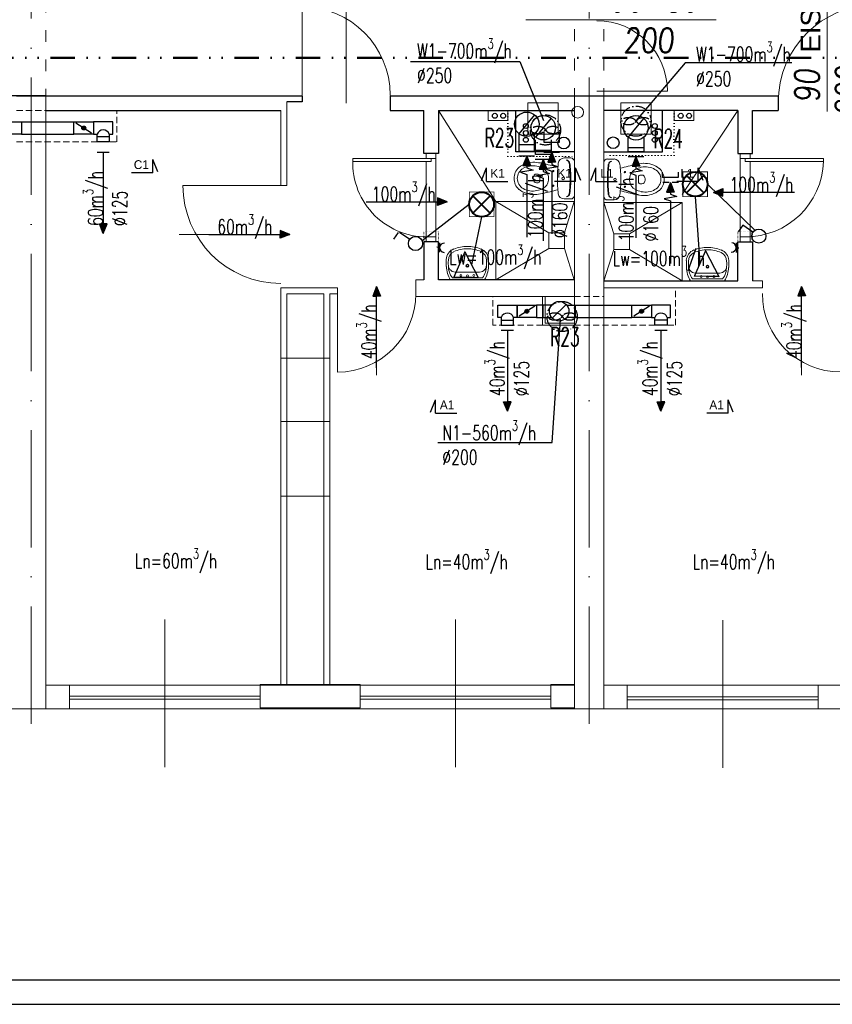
# Model space of a CAD drawing. Header units: millimetres. Extents: x -6513 to 30474, y -6915 to 65597.
# Tile 207 of 256: x -1093 to -263, y 25134 to 26140. Entities that reach past the tile are written whole.
import ezdxf
from ezdxf.enums import TextEntityAlignment as Align

# ---------------------------------------------------------------- set-up
doc = ezdxf.new("R2010")
doc.units = ezdxf.units.MM
for name, pattern in [('ACAD_ISO03W100', [30, 12, -18]), ('ACAD_ISO10W100', [18, 12, -3, 0, -3]), ('DASHED', [19.05, 12.7, -6.35]), ('DIVIDE2', [0.625, 0.25, -0.125, 0, -0.125, 0, -0.125]), ('DOT', [6.35, 0, -6.35])]:
    doc.linetypes.add(name, pattern=pattern)
doc.layers.get('0').update_dxf_attribs({"color": 8})
for name, color, linetype in [('A200_General07', 8, 'Continuous'), ('A200_General08', 8, 'Continuous'), ('A270_text04', 8, 'Continuous'), ('DB_inst_pomocn', 8, 'Continuous'), ('DB_WM_nawiew-opis', 8, 'Continuous')]:
    doc.layers.add(name, color=color, linetype=linetype)
for name, color, linetype, lineweight in [('A_cienka', 8, 'Continuous', 5), ('A_linia przekroj', 8, 'Continuous', 25), ('A_opisy', 8, 'Continuous', 13), ('A_osie', 8, 'ACAD_ISO10W100', 5), ('A_przerywana', 8, 'ACAD_ISO03W100', 5), ('A_widok', 8, 'Continuous', 13), ('CH-W-WEWN-PPOŻ-PRZEWÓD', 8, 'DIVIDE2', 50), ('cieńkie', 8, 'Continuous', 9), ('DB-WM-nawiew-opis', 8, 'Continuous', 25), ('DB-WM-nawiew-opis-odnośnik', 8, 'Continuous', 30), ('DB-WM-wywiew-opis', 8, 'Continuous', 25), ('DB-WM-wywiew-opis-odnośnik', 8, 'Continuous', 30), ('DB_WM_nawiew', 8, 'Continuous', 30), ('DB_WM_wywiew', 8, 'Continuous', 30), ('DB_WM_ścianka nowa', 8, 'Continuous', 25), ('E_gniazda wtykowe', 1, 'Continuous', 30), ('E_oświetlenie', 1, 'Continuous', 30), ('E_technologia', 1, 'ACAD_ISO10W100', 30), ('noew ściany archwig', 8, 'Continuous', 9), ('R-TABELKA', 8, 'Continuous', 25), ('snitarne archwig nowe', 8, 'Continuous', 9), ('Stolarka ARCHWIG', 8, 'Continuous', 5), ('widokowe ARCHWIG', 8, 'Continuous', 5), ('wyburzenia', 8, 'DOT', 20), ('Ściany ARCHWIG', 8, 'Continuous', 30)]:
    doc.layers.add(name, color=color, linetype=linetype, lineweight=lineweight)
doc.styles.add('BRH', font='txt')
doc.styles.add('ROMANSS', font='romans.shx', dxfattribs={"width": 0.8, "oblique": 5})
doc.styles.add('SIMPLEXD', font='SIMPLEX.SHX', dxfattribs={"width": 0.6})
doc.styles.get("Standard").update_dxf_attribs({"font": 'txt.shx', "width": 0.9})
doc.styles.add('tabelka', font='ARIAL.TTF')

# ---------------------------------------------------------------- blocks, each defined once
blk = doc.blocks.new('drzwi schem')
at = {"color": 252, "ltscale": 10}
blk.add_line((0.5, -0.093), (0.5, 1.04), dxfattribs=at)
at = {"color": 252}
blk.add_line((0, 0), (0, 1), dxfattribs=at)
blk.add_arc((0, 0), 1, 0, 90, dxfattribs=at)
blk = doc.blocks.new('klop oli 2')
at = {"layer": 'snitarne archwig nowe', "color": 252}
for p, q in [((3.8, 20.9), (10.5, 20.9)), ((0, 17.2), (0, 0)), ((0, -17.2), (0, 0)), ((3.8, 0), (3.8, 1)), ((3.8, 0), (3.8, -1)), ((38.9, 4.5), (37, 4.5)), ((38.9, -4.5), (37, -4.5)), ((3.8, -20.9), (10.5, -20.9))]:
    blk.add_line(p, q, dxfattribs=at)
for centre, radius in [((11.5, 0), 1.27), ((11.5, 0), 1.27), ((21.6, 7.5), 0.706), ((21.6, -7.5), 0.706)]:
    blk.add_circle(centre, radius, dxfattribs=at)
for centre, radius, start, end in [((3.8, 17.2), 3.76, 90, 180), ((10.5, 14.9), 6.02, 6.7931, 90), ((144.9, 0), 141.2, 173.7281, 180), ((144.9, 0), 140.5, 173.6694, 180), ((8.4, 15), 3.76, 90, 173.7281), ((9, 15.1), 3.76, 100.2428, 173.7859), ((-114.7, 0), 132.1, 0, 6.7931), ((80, -215.2), 235.3, 101.5744, 105.544), ((37.3, 0.7), 10.9, 117.4027, 173.7581), ((43.1, -10.6), 23.5, 101.6195, 117.4027), ((44.8, -39.8), 56.5, 94.3794, 102.2907), ((42.4, -7.4), 20.3, 60.8839, 101.6195), ((41.4, -8), 24.5, 51.2869, 92.3028), ((46.6, 0), 11.8, 0, 60.8839), ((46.6, 0), 15.1, 0, 47.5638), ((144.9, 0), 141.2, 180, 186.2719), ((144.9, 0), 140.5, 180, 186.3306), ((-114.7, 0), 132.1, 353.2069, 0), ((43.3, 0), 16.9, 173.7581, 180), ((43.3, 0), 16.9, 180, 186.2419), ((63.6, 0), 28.2, 173.3508, 180), ((63.6, 0), 28.2, 180, 186.6492), ((37, 3.1), 1.41, 90, 173.3508), ((38.9, 1.7), 2.82, 36.8699, 90), ((36.6, 0), 5.65, 0, 36.8699), ((36.6, 0), 5.65, 323.1301, 0), ((46.6, 0), 11.8, 299.1161, 0), ((46.6, 0), 15.1, 312.4362, 0), ((37.3, -0.7), 10.9, 186.2419, 242.5973), ((37, -3.1), 1.41, 186.6492, 270), ((38.9, -1.7), 2.82, 270, 323.1301), ((3.8, -17.2), 3.76, 180, 270), ((8.4, -15), 3.76, 186.2719, 270), ((9, -15.1), 3.76, 186.2141, 259.7572), ((10.5, -14.9), 6.02, 270, 353.2069), ((80, 215.2), 235.3, 254.456, 258.4256), ((43.1, 10.6), 23.5, 242.5973, 258.3805), ((44.8, 39.8), 56.5, 257.7093, 265.6206), ((42.4, 7.4), 20.3, 258.3805, 299.1161), ((41.4, 8), 24.5, 267.6972, 308.7131)]:
    blk.add_arc(centre, radius, start, end, dxfattribs=at)
blk = doc.blocks.new('umywalka oli2')
at = {"layer": 'snitarne archwig nowe', "color": 252}
for p, q in [((20.9, 21.6), (13.7, 21.6)), ((0, 17.6), (0, 0)), ((2, 15.4), (2, 0)), ((7.9, 0), (7.9, 10.8)), ((0, 0), (0, -17.6)), ((2, 0), (2, -15.4)), ((7.9, -10.8), (7.9, 0)), ((13.7, -21.6), (20.9, -21.6))]:
    blk.add_line(p, q, dxfattribs=at)
for centre, radius in [((4.1, 0), 1.11), ((4.5, 6.6), 0.994), ((14.5, 0), 1.48), ((14.5, 0), 0.946), ((4.5, -6.6), 0.994)]:
    blk.add_circle(centre, radius, dxfattribs=at)
for centre, radius, start, end in [((15.6, -9.9), 31.5, 93.3155, 119.5931), ((20.2, 9.5), 12.2, 20.9395, 86.4287), ((14.2, -1.1), 20.5, 88.5847, 126.5008), ((15.3, 12), 7.48, 91.7023, 188.8292), ((17.3, -1.9), 21.5, 82.9063, 97.0937), ((20.4, 10.2), 9.2, 23.1986, 92.7468), ((-1.2, 0), 33.1, 360, 24.6987), ((-3.2, 0), 37.4, 360, 21.6896), ((-1.2, 0), 33.1, 335.3013, 0), ((-3.2, 0), 37.4, 338.3104, 0), ((15.6, 9.9), 31.5, 240.4069, 266.6845), ((14.2, 1.1), 20.5, 233.4992, 271.4153), ((15.3, -12), 7.48, 171.1708, 268.2977), ((17.3, 1.9), 21.5, 262.9063, 277.0937), ((20.4, -10.2), 9.2, 267.2532, 336.8014), ((20.2, -9.5), 12.2, 273.5713, 339.0605)]:
    blk.add_arc(centre, radius, start, end, dxfattribs=at)
blk = doc.blocks.new('A$C2355049C')
at = {"layer": 'DB-WM-nawiew-opis-odnośnik'}
h = blk.add_hatch(color=256, dxfattribs=at)
h.paths.add_polyline_path([(0, -9.8), (3.9, -9.8), (0, 0)])
h.paths.add_polyline_path([(0, 0), (-3.9, -9.8), (0, -9.8)])
at = {"layer": 'DB-WM-nawiew-opis-odnośnik', "flags": 128}
for points in [[(0, 0), (-3.9, -9.8), (0, -9.8)], [(0, -82.9), (0, 0)], [(0, 0), (3.9, -9.8), (0, -9.8)]]:
    blk.add_lwpolyline(points, dxfattribs=at)
blk = doc.blocks.new('A$C620C4C60')
at = {"layer": 'DB-WM-wywiew-opis-odnośnik'}
h = blk.add_hatch(color=256, dxfattribs=at)
h.paths.add_polyline_path([(0, 0), (9.8, 3.9), (9.8, 0)])
h.paths.add_polyline_path([(9.8, 0), (9.8, -3.9), (0, 0)])
at = {"layer": 'DB-WM-wywiew-opis-odnośnik', "flags": 128}
for points in [[(0, 0), (9.8, 3.9), (9.8, 0)], [(0, 0), (12.1, 0)], [(0, 0), (9.8, -3.9), (9.8, 0)], [(12.1, 0), (14.4, -6.5), (16.6, 6.4), (18.9, 0)], [(18.9, 0), (82.9, 0)]]:
    blk.add_lwpolyline(points, dxfattribs=at)
blk = doc.blocks.new('Sect Mk right')
at = {"layer": 'A200_General07', "color": 1}
for p, q in [((0, 6.01), (0, -0.21)), ((0, 6.01), (3.92, 6.01)), ((0.29, 7.48), (3.92, 6.01))]:
    blk.add_line(p, q, dxfattribs=at)
at = {"layer": 'A270_text04', "color": 0, "style": 'BRH'}
blk.add_attdef('-', text='', height=4.51, dxfattribs=at).set_placement((1.77, 1.49), align=Align.MIDDLE)
blk = doc.blocks.new('gw1')
at = {"layer": 'E_gniazda wtykowe'}
for p, q in [((99083.8, 55839.3), (99080.1, 55839.3)), ((99083.8, 55833.1), (99083.8, 55845.4))]:
    blk.add_line(p, q, dxfattribs=at)
blk.add_arc((99089.8, 55839), 6.04, 87.7958, 267.7958, dxfattribs=at)
blk = doc.blocks.new('raster')
at = {"layer": 'E_oświetlenie', "lineweight": 40}
for p, q in [((-21.2, 21.2), (21.2, -21.2)), ((21.2, 21.2), (-21.2, -21.2))]:
    blk.add_line(p, q, dxfattribs=at)
at = {"layer": 'E_oświetlenie', "const_width": 2}
blk.add_lwpolyline([(-30, -30), (30, -30), (30, 30), (-30, 30)], close=True, dxfattribs=at)
at = {"layer": 'E_oświetlenie', "lineweight": 40}
blk.add_circle((0, 0), 30, dxfattribs=at)

msp = doc.modelspace()

# ---------------------------------------------------------------- hatches: boundary and pattern name
at = {"layer": 'DB_WM_nawiew'}
h = msp.add_hatch(color=256, dxfattribs=at)
edge = h.paths.add_edge_path()
edge.add_arc((-1027.801, 26029.219), 2, 0, 360)
h = msp.add_hatch(color=256, dxfattribs=at)
edge = h.paths.add_edge_path()
edge.add_arc((-575.052, 25842.053), 2, 0, 360)
h = msp.add_hatch(color=256, dxfattribs=at)
edge = h.paths.add_edge_path()
edge.add_arc((-457.841, 25842.053), 2, 0, 360)

# ---------------------------------------------------------------- linework, layer by layer
at = {"layer": 'A_cienka', "ltscale": 10}
for p, q in [((-503.449, 26066.808), (-431.449, 26066.808)), ((-944.946, 25376.506), (-944.946, 25527.303)), ((-647.946, 25376.506), (-647.946, 25527.303)), ((-374.946, 25375.663), (-374.946, 25526.46))]:
    msp.add_line(p, q, dxfattribs=at)
at = {"layer": 'A_cienka'}
for p, q in [((-826.446, 25794.2), (-776.446, 25794.2)), ((-826.446, 25729.39), (-776.446, 25729.39)), ((-826.446, 25653.309), (-776.446, 25653.309)), ((-826.446, 25653.309), (-776.446, 25653.309)), ((-1066.446, 25460.062), (-526.446, 25460.062)), ((-496.446, 25460.062), (43.554, 25460.062)), ((-847.446, 25448.904), (-1042.446, 25448.904)), ((-847.446, 25445.904), (-1042.446, 25445.904)), ((-745.446, 25448.904), (-550.446, 25448.904)), ((-745.446, 25445.904), (-550.446, 25445.904)), ((-277.446, 25448.062), (-472.446, 25448.062)), ((-2776.446, 25436.062), (2360.554, 25436.062)), ((-2776.446, 25436.062), (7544.554, 25436.062)), ((-277.446, 25445.062), (-472.446, 25445.062))]:
    msp.add_line(p, q, dxfattribs=at)
at = {"layer": 'A_linia przekroj'}
for p, q in [((-1066.446, 26062.062), (-1358.232, 26062.062)), ((-1096.446, 26062.062), (-804.661, 26062.062)), ((-804.661, 26062.062), (-804.661, 26056.062)), ((-714.661, 26062.062), (-496.446, 26062.062)), ((-714.661, 26062.062), (-714.661, 26047.062)), ((-496.446, 26062.062), (-318.232, 26062.062)), ((-318.232, 26062.062), (-318.232, 26047.062)), ((-804.661, 26056.062), (-820.446, 26056.062)), ((-1066.446, 26047.062), (-826.446, 26047.062)), ((-714.661, 26047.062), (-680.446, 26047.062)), ((-344.446, 26047.062), (-318.232, 26047.062))]:
    msp.add_line(p, q, dxfattribs=at)
at = {"layer": 'A_osie', "ltscale": 10}
for p, q in [((-1081.446, 25420.619), (-1081.446, 27046.532)), ((-511.446, 25420.619), (-511.446, 27046.532)), ((-511.446, 25420.619), (-511.446, 27046.532))]:
    msp.add_line(p, q, dxfattribs=at)
at = {"layer": 'A_przerywana'}
for p, q in [((-526.446, 26250.062), (-526.446, 26062.062)), ((-496.446, 26250.062), (-496.446, 26062.062)), ((-1066.446, 26249.219), (-1066.446, 26061.219))]:
    msp.add_line(p, q, dxfattribs=at)
at = {"layer": 'A_przerywana', "linetype": 'DASHED', "ltscale": 0.5}
for p, q in [((-1096.446, 26047.062), (-1066.446, 26047.062)), ((-994.101, 26015.219), (-994.101, 26047.062)), ((-1096.446, 26015.219), (-994.101, 26015.219)), ((-423.141, 25827.823), (-423.141, 25866.062)), ((-609.752, 25827.823), (-609.752, 25857.062)), ((-526.446, 25857.062), (-496.446, 25857.062)), ((-558.946, 25827.823), (-609.752, 25827.823)), ((-526.446, 25827.823), (-423.141, 25827.823))]:
    msp.add_line(p, q, dxfattribs=at)
at = {"layer": 'A_przerywana', "linetype": 'ByBlock'}
for p, q in [((-558.946, 25827.823), (-558.946, 25857.062)), ((-556.446, 25829.823), (-556.446, 25857.062)), ((-526.446, 25827.823), (-558.946, 25827.823)), ((-526.446, 25829.823), (-556.446, 25829.823))]:
    msp.add_line(p, q, dxfattribs=at)
at = {"layer": 'A_widok', "ltscale": 5}
for p, q in [((-575.984, 26139.775), (-381.721, 26139.775)), ((-1066.446, 25942.062), (-1066.446, 26061.219)), ((-526.446, 25436.062), (-526.446, 26062.062)), ((-496.446, 25436.062), (-496.446, 26062.062)), ((-820.446, 26056.062), (-820.446, 25970.488)), ((-826.446, 26047.062), (-826.446, 25970.488)), ((-826.446, 25970.488), (-820.446, 25970.488)), ((-1066.446, 25436.062), (-1066.446, 25942.062)), ((-688.54, 25874.062), (-688.54, 25857.062)), ((-688.54, 25874.062), (-680.446, 25874.062)), ((-344.446, 25873.062), (-334.353, 25873.062)), ((-334.353, 25873.062), (-334.353, 25866.062)), ((-826.446, 25460.904), (-826.446, 25865.904)), ((-826.446, 25865.904), (-768.54, 25865.904)), ((-820.446, 25460.904), (-820.446, 25859.904)), ((-820.446, 25859.904), (-782.446, 25859.904)), ((-782.446, 25460.904), (-782.446, 25859.904)), ((-776.446, 25460.904), (-776.446, 25859.904)), ((-776.446, 25859.904), (-768.54, 25859.904)), ((-768.54, 25865.904), (-768.54, 25859.904)), ((-334.353, 25866.062), (-496.446, 25866.062)), ((-688.54, 25857.062), (-526.446, 25857.062)), ((-1096.446, 25436.062), (-1066.446, 25436.062)), ((-526.446, 25436.062), (-496.446, 25436.062))]:
    msp.add_line(p, q, dxfattribs=at)
for points in [[(-1066.446, 25460.062), (-1042.446, 25460.062), (-1042.446, 25436.062), (-1066.446, 25436.062)], [(-847.446, 25436.904), (-745.446, 25436.904), (-745.446, 25460.904), (-847.446, 25460.904)], [(-526.446, 25460.904), (-550.446, 25460.904), (-550.446, 25436.904), (-526.446, 25436.904)], [(-496.446, 25460.062), (-472.446, 25460.062), (-472.446, 25436.062), (-496.446, 25436.062)], [(-277.446, 25436.062), (-175.446, 25436.062), (-175.446, 25460.062), (-277.446, 25460.062)]]:
    msp.add_lwpolyline(points, close=True, dxfattribs=at)
msp.add_arc((-503.449, 26066.808), 72, 0, 90, dxfattribs=at)
at = {"layer": 'CH-W-WEWN-PPOŻ-PRZEWÓD', "ltscale": 100}
msp.add_line((-1626.274, 26100.933), (5850.073, 26100.933, 0), dxfattribs=at)
at = {"layer": 'cieńkie'}
for p, q in [((-574.071, 26055.062), (-574.071, 26041.062)), ((-560.071, 26055.062), (-574.071, 26055.062)), ((-574.071, 26023.062), (-574.071, 26055.062)), ((-574.071, 26055.062), (-543.071, 26055.062)), ((-543.071, 26055.062), (-543.071, 26023.062)), ((-543.071, 26052.562), (-543.071, 26025.562)), ((-479.081, 26055.062), (-479.081, 26023.062)), ((-448.081, 26055.062), (-479.081, 26055.062)), ((-479.081, 26052.562), (-479.081, 26025.562)), ((-462.081, 26055.062), (-448.081, 26055.062)), ((-448.081, 26055.062), (-448.081, 26041.062)), ((-448.081, 26023.062), (-448.081, 26055.062)), ((-574.071, 26037.062), (-574.071, 26023.062)), ((-448.081, 26037.062), (-448.081, 26023.062)), ((-543.071, 26023.062), (-574.071, 26023.062)), ((-574.071, 26023.062), (-560.071, 26023.062)), ((-479.081, 26023.062), (-448.081, 26023.062)), ((-448.081, 26023.062), (-462.081, 26023.062))]:
    msp.add_line(p, q, dxfattribs=at)
msp.add_circle((-523.114, 26045.359), 6, dxfattribs=at)
at = {"layer": 'DB-WM-nawiew-opis'}
msp.add_lwpolyline([(-666.078, 25708.091), (-549.295, 25708.091), (-540.55, 25833.466)], dxfattribs=at)
at = {"layer": 'DB-WM-wywiew-opis'}
for points in [[(-694.032, 26097.314), (-582.387, 26097.314), (-558.071, 26037.062)], [(-694.032, 26097.314), (-582.387, 26097.314), (-558.071, 26037.062)], [(-304.184, 26095.676), (-413.126, 26095.676), (-463.426, 26036.934)]]:
    msp.add_lwpolyline(points, dxfattribs=at)
at = {"layer": 'DB_inst_pomocn'}
for centre, radius in [((-576.091, 26031.336), 2.5), ((-444.34, 26031.343), 2.5), ((-576.091, 26024.165), 2.5), ((-576.091, 26017.109), 2.5), ((-537.29, 26013.862), 6), ((-486.855, 26014.172), 6), ((-444.34, 26024.172), 2.5), ((-444.34, 26017.116), 2.5)]:
    msp.add_circle(centre, radius, dxfattribs=at)
at = {"layer": 'DB_WM_nawiew'}
for points in [[(-1101.187, 26035.469), (-1091.399, 26035.469), (-1091.399, 26022.969), (-1101.187, 26022.969)], [(-1091.399, 26035.469), (-1037.801, 26035.469)], [(-1017.801, 26022.969), (-1037.801, 26022.969), (-1037.801, 26035.469), (-1017.801, 26035.469)], [(-1036.03, 26034.362), (-1019.909, 26024.287)], [(-998.101, 26035.469), (-1017.801, 26035.469), (-1017.801, 26022.969), (-1014.201, 26022.969)], [(-1001.701, 26022.969), (-998.101, 26022.969), (-998.101, 26035.469)], [(-1091.399, 26022.969), (-1037.801, 26022.969)], [(-1001.701, 26022.969), (-1001.701, 26020.219), (-1014.201, 26020.219), (-1014.201, 26022.969)], [(-1001.701, 26020.219), (-1001.701, 26015.219), (-1014.201, 26015.219), (-1014.201, 26020.219)], [(-604.752, 25848.303), (-585.052, 25848.303), (-585.052, 25835.803), (-588.652, 25835.803)], [(-601.152, 25835.803), (-604.752, 25835.803), (-604.752, 25848.303)], [(-565.052, 25835.803), (-585.052, 25835.803), (-585.052, 25848.303), (-565.052, 25848.303)], [(-555.052, 25848.303), (-565.052, 25848.303), (-565.052, 25835.803), (-555.052, 25835.803)], [(-549.858, 25848.303), (-558.552, 25848.303), (-558.552, 25835.803), (-549.858, 25835.803)], [(-549.28, 25835.143), (-534.824, 25848.964)], [(-534.246, 25848.303), (-525.552, 25848.303), (-525.552, 25835.803), (-534.246, 25835.803)], [(-529.052, 25848.303), (-467.841, 25848.303)], [(-447.841, 25835.803), (-467.841, 25835.803), (-467.841, 25848.303), (-447.841, 25848.303)], [(-428.141, 25848.303), (-447.841, 25848.303), (-447.841, 25835.803), (-444.241, 25835.803)], [(-431.741, 25835.803), (-428.141, 25835.803), (-428.141, 25848.303)], [(-566.823, 25847.196), (-582.944, 25837.12)], [(-449.612, 25847.196), (-465.733, 25837.12)], [(-601.152, 25835.803), (-601.152, 25833.053), (-588.652, 25833.053), (-588.652, 25835.803)], [(-601.152, 25833.053), (-601.152, 25827.823), (-588.652, 25827.823), (-588.652, 25833.053)], [(-529.052, 25835.803), (-467.841, 25835.803)], [(-431.741, 25835.803), (-431.741, 25833.053), (-444.241, 25833.053), (-444.241, 25835.803)], [(-431.741, 25833.053), (-431.741, 25827.823), (-444.241, 25827.823), (-444.241, 25833.053)], [(-601.152, 25822.823), (-588.652, 25822.823)], [(-444.241, 25822.823), (-431.741, 25822.823)]]:
    msp.add_lwpolyline(points, dxfattribs=at)
at = {"layer": 'DB_WM_nawiew', "ltscale": 0.5}
msp.add_lwpolyline([(-1014.201, 26004.497), (-1001.701, 26004.497)], dxfattribs=at)
at = {"layer": 'DB_WM_nawiew'}
for centre, radius in [((-1027.801, 26029.219), 2), ((-542.052, 25842.053), 10), ((-575.052, 25842.053), 2), ((-457.841, 25842.053), 2)]:
    msp.add_circle(centre, radius, dxfattribs=at)
for centre in [(-1007.951, 26020.739), (-594.902, 25833.573), (-437.991, 25833.573)]:
    msp.add_arc(centre, 6.636, 19.636833, 160.363167, dxfattribs=at)
at = {"layer": 'DB_WM_wywiew'}
for points in [[(-582.908, 26023.227), (-567.041, 26042.542)], [(-566.005, 26019.776), (-550.138, 26039.091)], [(-471.359, 26019.648), (-455.492, 26038.964)], [(-583.13, 26023.408), (-583.13, 26012.513), (-567.13, 26012.513), (-567.13, 26023.408)], [(-557.683, 26025.472), (-557.683, 26014.672), (-541.683, 26014.672), (-541.683, 26025.472)], [(-455.581, 26019.829), (-455.581, 26008.934), (-471.581, 26008.934), (-471.581, 26019.829)], [(-583.13, 26015.681), (-583.13, 26005.629), (-567.13, 26005.629), (-567.13, 26015.681)], [(-550.227, 26017.074), (-550.227, 26006.179), (-566.227, 26006.179), (-566.227, 26017.074)], [(-550.227, 26013.074), (-550.227, 26002.179), (-566.227, 26002.179), (-566.227, 26013.074)], [(-455.581, 26015.957), (-455.581, 26005.062), (-471.581, 26005.062), (-471.581, 26015.957)], [(-567.13, 26000.629), (-583.13, 26000.629)], [(-541.683, 26004.111), (-557.683, 26004.111)], [(-455.581, 25999.934), (-471.581, 25999.934)], [(-550.444, 25997.051), (-566.444, 25997.051)], [(-420.314, 25983.995), (-420.314, 25978.651), (-436.314, 25978.651), (-436.314, 25983.995)]]:
    msp.add_lwpolyline(points, dxfattribs=at)
at = {"layer": 'DB_WM_wywiew', "linetype": 'DASHED', "ltscale": 0.5}
msp.add_lwpolyline([(-420.242, 25973.657), (-436.242, 25973.657)], dxfattribs=at)
at = {"layer": 'DB_WM_wywiew'}
for centre in [(-575.13, 26033.013), (-558.227, 26029.562), (-463.581, 26029.434)]:
    msp.add_circle(centre, 12.5, dxfattribs=at)
at = {"layer": 'DB_WM_ścianka nowa'}
for points in [[(-526.446, 26005.062), (-586.446, 26005.062), (-586.446, 26047.062)], [(-496.446, 26005.062), (-436.446, 26005.062), (-436.446, 26047.062)]]:
    msp.add_lwpolyline(points, dxfattribs=at)
at = {"layer": 'E_oświetlenie'}
for p, q in [((-390.405, 25971.791), (-341.938, 25924.908)), ((-403.005, 25959.191), (-398.137, 25890.916)), ((-633.884, 25951.205), (-682.069, 25913.944)), ((-621.284, 25938.605), (-631.613, 25889.632)), ((-354.28, 25930.073), (-358.981, 25923.297)), ((-343.988, 25922.933), (-354.28, 25930.073)), ((-706.465, 25922.573), (-711.166, 25915.797)), ((-694.78, 25915.433), (-705.072, 25922.573)), ((-638.383, 25902.659), (-649.626, 25876.962)), ((-638.383, 25902.659), (-624.842, 25876.606)), ((-392.515, 25903.764), (-403.758, 25878.067)), ((-392.515, 25903.764), (-378.975, 25877.712)), ((-403.758, 25878.067), (-378.975, 25877.712)), ((-649.626, 25876.962), (-624.842, 25876.606))]:
    msp.add_line(p, q, dxfattribs=at)
at = {"layer": 'E_oświetlenie', "const_width": 1.05}
for points in [[(-624.842, 25876.606), (-638.383, 25902.659), (-649.626, 25876.962)], [(-378.975, 25877.712), (-392.515, 25903.764), (-403.758, 25878.067)]]:
    msp.add_lwpolyline(points, close=True, dxfattribs=at)
at = {"layer": 'E_oświetlenie'}
for centre in [(-688.821, 25911.299), (-338.029, 25918.799)]:
    msp.add_circle(centre, 7.252, dxfattribs=at)
at = {"layer": 'E_technologia'}
for p, q in [((-557.262, 26028.629), (-554.857, 26025.85)), ((-554.857, 26028.629), (-557.262, 26025.85)), ((-464.746, 26037.6), (-462.341, 26034.821)), ((-462.341, 26037.6), (-464.746, 26034.821)), ((-540.236, 25838.081), (-537.832, 25835.301)), ((-537.832, 25838.081), (-540.236, 25835.301))]:
    msp.add_line(p, q, dxfattribs=at)
for centre in [(-463.543, 26036.211), (-556.06, 26027.24), (-539.034, 25836.691)]:
    msp.add_circle(centre, 15.427, dxfattribs=at)
for centre, start_param, end_param in [((-471.17, 26036.211), 3.54986568, 9.01650493), ((-455.916, 26036.211), 0.40827303, 5.87491228), ((-563.686, 26027.24), 3.54986568, 9.01650493), ((-548.433, 26027.24), 0.40827303, 5.87491228), ((-546.661, 25836.691), 3.54986568, 9.01650493), ((-531.407, 25836.691), 0.40827303, 5.87491228)]:
    msp.add_ellipse(centre, major_axis=(-7, 0), ratio=0.5, start_param=start_param, end_param=end_param, dxfattribs=at)
at = {"layer": 'R-TABELKA'}
for p, q in [((-3011.084, 25159.133), (8302.828, 25159.133)), ((-3136.084, 25134.133), (8327.828, 25134.133))]:
    msp.add_line(p, q, dxfattribs=at)
at = {"layer": 'snitarne archwig nowe'}
msp.add_line((-606.603, 25954.218), (-665.446, 26047.062), dxfattribs=at)
for points in [[(-416.29, 25961.218), (-359.446, 26047.062)], [(-606.603, 25874.062), (-606.603, 25954.218), (-526.446, 25954.218)], [(-552.603, 25922.218), (-606.603, 25954.218)], [(-536.603, 25922.218), (-526.603, 25954.218)], [(-496.446, 25953.218), (-416.29, 25953.218), (-416.29, 25873.062)], [(-486.29, 25921.218), (-496.29, 25953.218)], [(-470.29, 25921.218), (-416.29, 25953.218)], [(-552.603, 25906.218), (-606.603, 25874.218)], [(-536.603, 25906.218), (-526.603, 25874.218)], [(-486.29, 25905.218), (-496.29, 25873.218)], [(-470.29, 25905.218), (-416.29, 25873.218)]]:
    msp.add_lwpolyline(points, dxfattribs=at)
for points in [[(-536.603, 25922.218), (-552.603, 25922.218), (-552.603, 25906.218), (-536.603, 25906.218)], [(-486.29, 25905.218), (-470.29, 25905.218), (-470.29, 25921.218), (-486.29, 25921.218)]]:
    msp.add_lwpolyline(points, close=True, dxfattribs=at)
at = {"layer": 'Stolarka ARCHWIG'}
for p, q in [((-672.946, 25998.062), (-752.946, 25998.062)), ((-752.946, 25995.062), (-752.946, 25998.062)), ((-752.946, 25995.062), (-672.946, 25995.062)), ((-672.946, 25995.062), (-672.946, 25998.062)), ((-351.946, 25995.062), (-351.946, 25998.062)), ((-351.946, 25995.062), (-351.946, 25998.062)), ((-351.946, 25998.062), (-271.946, 25998.062)), ((-271.946, 25995.062), (-351.946, 25995.062)), ((-271.946, 25998.062), (-271.946, 25995.062))]:
    msp.add_line(p, q, dxfattribs=at)
for points in [[(-672.946, 26003.062), (-667.946, 26003.062), (-667.946, 25998.062), (-677.946, 25998.062), (-677.946, 26003.062), (-670.446, 26003.062)], [(-351.946, 26003.062), (-356.946, 26003.062), (-356.946, 25998.062), (-346.946, 25998.062), (-346.946, 26003.062), (-354.446, 26003.062)], [(-351.946, 26003.062), (-356.946, 26003.062), (-356.946, 25998.062), (-346.946, 25998.062), (-346.946, 26003.062), (-354.446, 26003.062)], [(-677.946, 25995.062), (-677.946, 25917.953)], [(-667.946, 25918.062), (-667.946, 25998.062)], [(-356.946, 25917.945), (-356.946, 25997.945)], [(-346.946, 25994.945), (-346.946, 25917.945)], [(-672.946, 25918.062), (-667.946, 25918.062), (-667.946, 25913.062), (-677.946, 25913.062), (-677.946, 25918.062), (-670.446, 25918.062)], [(-672.946, 25918.062), (-667.946, 25918.062), (-667.946, 25913.062), (-677.946, 25913.062), (-677.946, 25918.062), (-670.446, 25918.062)], [(-351.946, 25918.062), (-356.946, 25918.062), (-356.946, 25913.062), (-346.946, 25913.062), (-346.946, 25918.062), (-354.446, 25918.062)]]:
    msp.add_lwpolyline(points, dxfattribs=at)
for centre, radius, start, end in [((-677.09, 25993.854), 75.905, 177.955304, 273.129127), ((-351.292, 25997.441), 79.382, 269.527921, 358.282698)]:
    msp.add_arc(centre, radius, start, end, dxfattribs=at)
at = {"layer": 'widokowe ARCHWIG'}
for p, q in [((-594.446, 26047.062), (-614.446, 26047.062)), ((-614.446, 26047.062), (-614.446, 26037.062)), ((-594.446, 26037.062), (-594.446, 26047.062)), ((-410.446, 26047.062), (-430.446, 26047.062)), ((-424.446, 26047.062), (-424.446, 26037.062)), ((-404.446, 26037.062), (-404.446, 26047.062)), ((-614.446, 26037.062), (-594.446, 26037.062)), ((-424.446, 26037.062), (-404.446, 26037.062))]:
    msp.add_line(p, q, dxfattribs=at)
at = {"layer": 'wyburzenia', "ltscale": 0.5}
for p, q in [((-594.446, 26047.062), (-594.446, 26000.062)), ((-424.446, 26047.062), (-424.917, 26001.062)), ((-594.446, 26000.062), (-526.446, 26000.062)), ((-424.446, 26001.062), (-496.446, 26001.062))]:
    msp.add_line(p, q, dxfattribs=at)
at = {"layer": 'wyburzenia', "ltscale": 0.2}
for points in [[(-680.446, 25923.062), (-665.446, 25923.062), (-665.446, 25913.062), (-680.446, 25913.062)], [(-359.446, 25923.062), (-344.446, 25923.062), (-344.446, 25913.062), (-359.446, 25913.062)]]:
    msp.add_lwpolyline(points, close=True, dxfattribs=at)
at = {"layer": 'Ściany ARCHWIG'}
for p, q in [((-680.446, 26003.062), (-680.446, 26047.062)), ((-665.446, 26047.062), (-665.446, 26003.062)), ((-665.446, 26047.062), (-526.446, 26047.062)), ((-359.446, 26047.062), (-496.446, 26047.062)), ((-359.446, 26047.062), (-359.446, 26003.062)), ((-344.446, 26003.062), (-344.446, 26047.062)), ((-665.446, 26003.062), (-680.446, 26003.062)), ((-359.446, 26003.062), (-344.446, 26003.062)), ((-359.446, 26003.062), (-344.446, 26003.062)), ((-359.446, 26003.062), (-344.446, 26003.062)), ((-359.446, 26003.062), (-344.446, 26003.062)), ((-665.446, 25913.062), (-680.446, 25913.062)), ((-680.446, 25913.062), (-680.446, 25874.062)), ((-665.446, 25913.062), (-680.446, 25913.062)), ((-665.446, 25874.062), (-665.446, 25913.062)), ((-359.446, 25913.062), (-344.446, 25913.062)), ((-359.446, 25873.062), (-359.446, 25913.062)), ((-359.446, 25913.062), (-344.446, 25913.062)), ((-344.446, 25913.062), (-344.446, 25873.062)), ((-526.446, 25874.062), (-665.446, 25874.062)), ((-496.446, 25873.062), (-359.446, 25873.062))]:
    msp.add_line(p, q, dxfattribs=at)
for centre in [(-607.794, 26041.725), (-599.277, 26041.725), (-417.794, 26041.725), (-409.277, 26041.725)]:
    msp.add_circle(centre, 2.5, dxfattribs=at)

# ---------------------------------------------------------------- block references
at = {"layer": 'A200_General08'}
ref = msp.add_blockref('Sect Mk right', (-978.303, 25983.4), dxfattribs=dict(at, xscale=-3.5, yscale=3.5, zscale=3.5, rotation=270))
ref.add_attrib('-', 'C1', dxfattribs={"layer": 'A270_text04', "color": 7, "height": 9, "style": 'BRH'}).set_placement((-968.998, 25991.816), align=Align.MIDDLE)
ref = msp.add_blockref('Sect Mk right', (-595.202, 25974.726), dxfattribs=dict(at, xscale=3.5, yscale=3.5, zscale=3.5, rotation=90.00000000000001))
ref.add_attrib('-', 'K1', dxfattribs={"layer": 'A270_text04', "color": 7, "height": 9, "style": 'BRH'}).set_placement((-604.937, 25982.962), align=Align.MIDDLE)
ref = msp.add_blockref('Sect Mk right', (-546.203, 25974.726), dxfattribs=dict(at, xscale=-3.5, yscale=3.5, zscale=3.5, rotation=270))
ref.add_attrib('-', 'K1', dxfattribs={"layer": 'A270_text04', "color": 7, "height": 9, "style": 'BRH'}).set_placement((-536.467, 25982.962), align=Align.MIDDLE)
ref = msp.add_blockref('Sect Mk right', (-483.463, 25974.726), dxfattribs=dict(at, xscale=3.5, yscale=3.5, zscale=3.5, rotation=90.00000000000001))
ref.add_attrib('-', 'L1', dxfattribs={"layer": 'A270_text04', "color": 7, "height": 9, "style": 'BRH'}).set_placement((-493.198, 25982.962), align=Align.MIDDLE)
ref = msp.add_blockref('Sect Mk right', (-421.133, 25974.726), dxfattribs=dict(at, xscale=-3.5, yscale=3.5, zscale=3.5, rotation=270))
ref.add_attrib('-', 'L1', dxfattribs={"layer": 'A270_text04', "color": 7, "height": 9, "style": 'BRH'}).set_placement((-411.397, 25982.962), align=Align.MIDDLE)
ref = msp.add_blockref('Sect Mk right', (-647.277, 25738.025), dxfattribs=dict(at, xscale=3.5, yscale=3.5, zscale=3.5, rotation=90))
ref.add_attrib('-', 'A1', dxfattribs={"layer": 'A270_text04', "color": 7, "height": 9, "style": 'BRH'}).set_placement((-656.583, 25746.442), align=Align.MIDDLE)
ref = msp.add_blockref('Sect Mk right', (-390.495, 25738.025), dxfattribs=dict(at, xscale=-3.5, yscale=3.5, zscale=3.5, rotation=270))
ref.add_attrib('-', 'A1', dxfattribs={"layer": 'A270_text04', "color": 7, "height": 9, "style": 'BRH'}).set_placement((-381.19, 25746.442), align=Align.MIDDLE)
at = {"layer": 'A_cienka'}
for p, xscale, yscale, zscale, rotation in [((-826.446, 25970.488), -100, 100, 100, 90), ((-768.54, 25859.904), -80, 80, 80, 180), ((-254.353, 25860.062), 80, 80, 80, 180)]:
    msp.add_blockref('drzwi schem', p, dxfattribs=dict(at, xscale=xscale, yscale=yscale, zscale=zscale, rotation=rotation))
at = {"layer": 'A_widok', "ltscale": 5}
for p, xscale, yscale, zscale in [((-218.232, 26055.35), -100, 100, 100), ((-804.661, 26062.904), 90, 90, 90)]:
    msp.add_blockref('drzwi schem', p, dxfattribs=dict(at, xscale=xscale, yscale=yscale, zscale=zscale))
at = {"layer": 'DB_WM_nawiew', "xscale": -1}
for p, rotation in [((-1007.951, 25921.561), 180), ((-656.477, 25953.878), 270), ((-817.168, 25920.488), 270), ((-594.902, 25739.887), 180), ((-437.991, 25739.887), 180)]:
    msp.add_blockref('A$C2355049C', p, dxfattribs=dict(at, rotation=rotation))
at = {"layer": 'DB_WM_nawiew', "rotation": 90}
msp.add_blockref('A$C2355049C', (-384.463, 25963.469), dxfattribs=at)
at = {"layer": 'DB_WM_nawiew', "xscale": -1}
for p in [(-728.54, 25867.327), (-294.353, 25867.485)]:
    msp.add_blockref('A$C2355049C', p, dxfattribs=at)
at = {"layer": 'DB_WM_wywiew', "xscale": -1, "rotation": 90}
for p in [(-575.13, 26000.629), (-549.683, 26004.111), (-463.581, 25999.934), (-558.444, 25997.051), (-428.314, 25973.651)]:
    msp.add_blockref('A$C620C4C60', p, dxfattribs=at)
at = {"layer": 'E_oświetlenie', "lineweight": 40, "xscale": 0.4199999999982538, "yscale": 0.4200000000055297, "zscale": 0.4199999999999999, "rotation": 180}
for p in [(-403.005, 25971.791), (-621.284, 25951.205)]:
    msp.add_blockref('raster', p, dxfattribs=at)
at = {"layer": 'E_oświetlenie', "zscale": 0.7874999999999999}
for p, xscale, yscale, rotation in [((-79624.156, -16370.662), 0.7875000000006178, 0.7874999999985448, 358.7624398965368), ((78598.819, 68184.897), 0.7875000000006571, 0.7875000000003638, 178.7624398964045)]:
    msp.add_blockref('gw1', p, dxfattribs=dict(at, xscale=xscale, yscale=yscale, rotation=rotation))
at = {"layer": 'noew ściany archwig', "xscale": -1, "rotation": 270}
for p in [(-635.763, 25874.062), (-390.413, 25873.062)]:
    msp.add_blockref('umywalka oli2', p, dxfattribs=at)
at = {"layer": 'snitarne archwig nowe', "xscale": -1}
msp.add_blockref('klop oli 2', (-526.446, 25977.715), dxfattribs=at)
at = {"layer": 'snitarne archwig nowe'}
msp.add_blockref('klop oli 2', (-496.446, 25976.673), dxfattribs=at)

# ---------------------------------------------------------------- texts
at = {"layer": 'A_cienka', "insert": (-490.192, 26172.947), "char_height": 25, "width": 141.48479, "attachment_point": 1, "style": 'ROMANSS'}
msp.add_mtext('90+80\\P 200', dxfattribs=at)
at = {"layer": 'A_cienka', "insert": (-301.299, 26041.644), "char_height": 25, "width": 87.84218, "attachment_point": 1, "rotation": 90, "style": 'ROMANSS'}
msp.add_mtext(' 90\\P200', dxfattribs=at)
at = {"layer": 'A_opisy', "insert": (-295.13, 26106.431), "char_height": 20, "width": 160.79131, "attachment_point": 1, "rotation": 90, "style": 'tabelka'}
msp.add_mtext('EIS 60', dxfattribs=at)
at = {"layer": 'DB-WM-nawiew-opis', "char_height": 15, "width": 37.14159, "attachment_point": 1}
for s, insert in [('\\A1;{\\Fsimplex|c238;\\W0.7;100m\\H0.7x;\\S3^ ;\\H1.4286x;/h}', (-367.968, 25984)), ('\\A1;{\\Fsimplex|c238;\\W0.7;100m\\H0.7x;\\S3^ ;\\H1.4286x;/h}', (-733.487, 25974.41)), ('\\A1;{\\Fsimplex|c238;\\W0.7;60m\\H0.7x;\\S3^ ;\\H1.4286x;/h}', (-891.424, 25941.02)), ('\\A1;{\\Fsimplex|c238;\\W0.7;N1-560m\\H0.7x;\\S3^ ;\\H1.4286x;/h\\P%%C200}', (-661.406, 25730.494))]:
    msp.add_mtext(s, dxfattribs=dict(at, insert=insert))
at = {"layer": 'DB-WM-nawiew-opis', "char_height": 15, "width": 37.14159, "attachment_point": 1, "rotation": 90}
for s, insert in [('\\A1;{\\Fsimplex|c238;\\W0.7;60m\\H0.7x;\\S3^ ;\\H1.4286x;/h\\P%%C125}', (-1028.571, 25929.202)), ('\\A1;{\\Fsimplex|c238;\\W0.7;40m\\H0.7x;\\S3^ ;\\H1.4286x;/h}', (-314.885, 25793.229)), ('\\A1;{\\Fsimplex|c238;\\W0.7;40m\\H0.7x;\\S3^ ;\\H1.4286x;/h}', (-749.071, 25793.071)), ('\\A1;{\\Fsimplex|c238;\\W0.7;40m\\H0.7x;\\S3^ ;\\H1.4286x;/h\\P%%C125}', (-618.087, 25755.371)), ('\\A1;{\\Fsimplex|c238;\\W0.7;40m\\H0.7x;\\S3^ ;\\H1.4286x;/h\\P%%C125}', (-461.803, 25755.371))]:
    msp.add_mtext(s, dxfattribs=dict(at, insert=insert))
at = {"layer": 'DB-WM-wywiew-opis', "char_height": 15, "attachment_point": 1}
for s, insert, width in [('\\A1;{\\Fsimplex|c238;\\W0.7;W1-700m\\H0.7x;\\S3^ ;\\H1.4286x;/h\\P%%C250}', (-687.251, 26120.574), 37.14159), ('\\A1;{\\Fsimplex|c238;\\W0.7;W1-700m\\H0.7x;\\S3^ ;\\H1.4286x;/h\\P%%C250}', (-402.09, 26117.207), 37.14159), ('\\A1;{\\Fsimplex|c238;\\W0.7;Lw=100m\\H0.7x;\\S3^ ;\\H1.4286x;/h}', (-654.611, 25910.038), 37.14159), ('\\A1;{\\Fsimplex|c238;\\W0.7;Lw=100m\\H0.7x;\\S3^ ;\\H1.4286x;/h}', (-487.443, 25908.505), 35.72737)]:
    msp.add_mtext(s, dxfattribs=dict(at, insert=insert, width=width))
at = {"layer": 'DB-WM-wywiew-opis', "char_height": 15, "width": 37.14159, "attachment_point": 1, "rotation": 90}
for insert in [(-578.962, 25916.96), (-486.105, 25913.402)]:
    msp.add_mtext('\\A1;{\\Fsimplex|c238;\\W0.7;100m\\H0.7x;\\S3^ ;\\H1.4286x;/h\\P%%C160}', dxfattribs=dict(at, insert=insert))
at = {"layer": 'DB_WM_nawiew-opis', "char_height": 15, "width": 37.14159, "attachment_point": 1}
for s, insert in [('\\A1;{\\Fsimplex|c238;\\W0.7;Ln=60m\\H0.7x;\\S3^ ;\\H1.4286x;/h}', (-975.693, 25599.655)), ('\\A1;{\\Fsimplex|c238;\\W0.7;Ln=40m\\H0.7x;\\S3^ ;\\H1.4286x;/h}', (-678.693, 25598.813)), ('\\A1;{\\Fsimplex|c238;\\W0.7;Ln=40m\\H0.7x;\\S3^ ;\\H1.4286x;/h}', (-405.693, 25598.813))]:
    msp.add_mtext(s, dxfattribs=dict(at, insert=insert))
at = {"layer": 'E_technologia', "style": 'SIMPLEXD', "width": 0.6}
for s, p in [('R23', (-618.088, 26009.586)), ('R24', (-445.697, 26008.809)), ('R23', (-551.225, 25806.351))]:
    msp.add_text(s, height=19.2, dxfattribs=at).set_placement(p)

doc.saveas('drawing.dxf')
